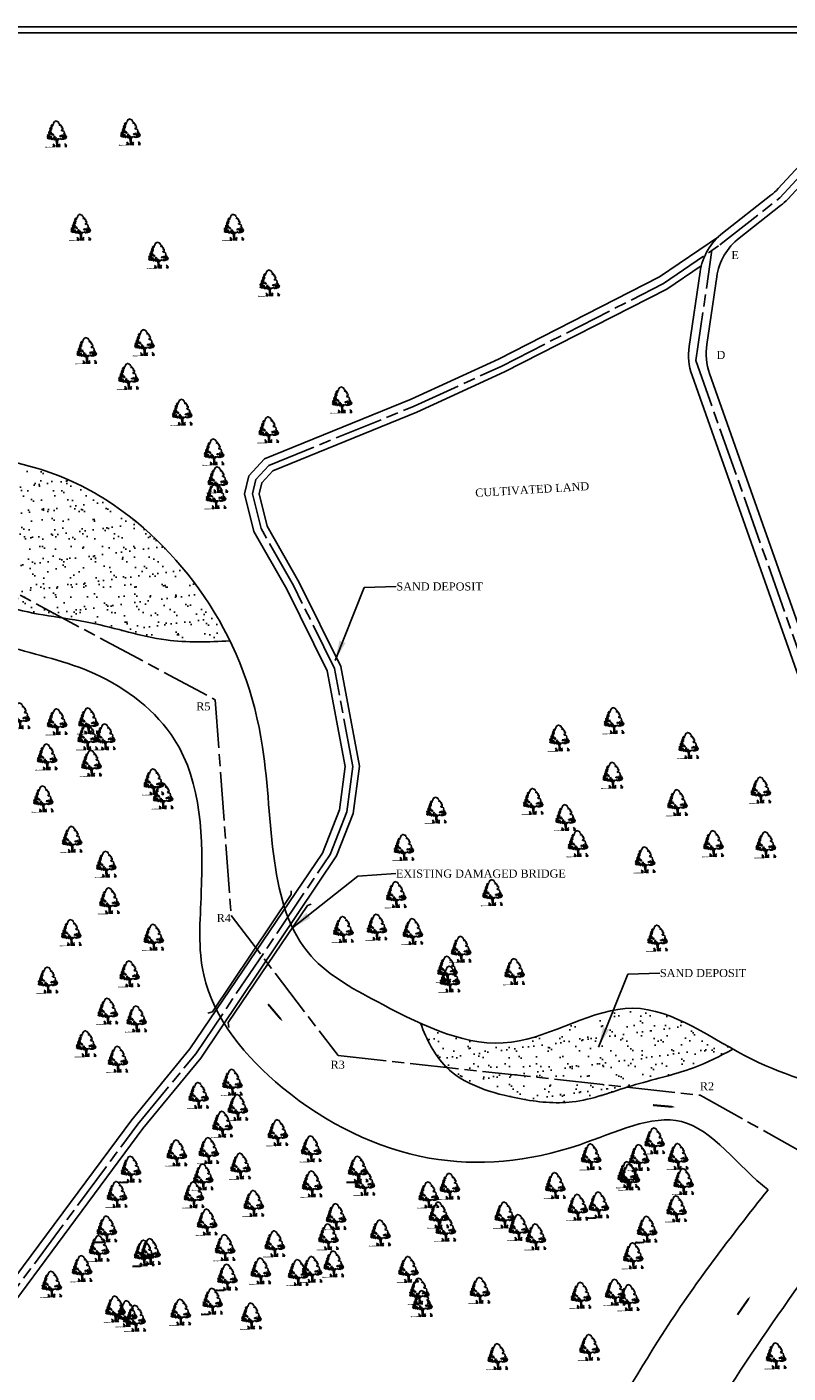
# Model space of a CAD drawing. Header units: metres. Extents: x 2367 to 3803, y 2055 to 3065.
# Tile 3 of 5: x 2754 to 3131, y 2398 to 3065. Entities that reach past the tile are written whole.
import ezdxf

# ---------------------------------------------------------------- set-up
doc = ezdxf.new("R2010")
doc.units = ezdxf.units.M
doc.header["$MEASUREMENT"] = 0
doc.linetypes.add('ACAD_ISO08W100', pattern=[36, 24, -3, 6, -3])
doc.layers.add('SECTION', color=7, linetype='Continuous')
doc.styles.get("Standard").update_dxf_attribs({"font": 'times.ttf'})
doc.dimstyles.get("Standard").update_dxf_attribs({"dimtxt": 2.851, "dimasz": 2, "dimexe": 3, "dimexo": 5, "dimgap": 0.09, "dimtad": 0, "dimdec": 4, "dimzin": 0, "dimdsep": 46, "dimtxsty": 'Standard', "dimcen": 0.09, "dimadec": 0, "dimazin": 0, "dimtfac": 1, "dimtdec": 4, "dimtofl": 0, "dimtmove": 0, "dimatfit": 3, "dimfxl": 0, "dimtolj": 1, "dimtzin": 0, "dimarcsym": 0})
pattern_1 = [(37.5, (-3867.753, 697.143), (-0.314967, 9.634119), [0, -7.6, 0, -8.5, 0, -8.125]), (7.5, (-3867.753, 697.143), (8.848884, 14.11073), [0, -4.1, 0, -6.85, 0, -2.625]), (327.5, (-3873.903, 697.143), (15.570709, 0.028295), [0, -2.5, 0, -9, 0, -11.75]), (317.5, (-3873.903, 697.143), (15.030633, 4.388378), [0, -1.25, 0, -5.9, 0, -6.75])]

# ---------------------------------------------------------------- blocks, each defined once
blk = doc.blocks.new('A$C16861002')
h = blk.add_hatch()
h.set_pattern_fill('AR-SAND,_O', color=86, scale=0.0125, angle=-7.1637)
h.set_pattern_definition([(30.3363, (-626.73594, 51.387482), (0.0022222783, 0.0239954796), [0, -0.019, 0, -0.02125, 0, -0.0203125]), (0.3363, (-626.73594, 51.387482), (0.0263487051, 0.0322427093), [0, -0.01025, 0, -0.017125, 0, -0.0065625]), (320.3363, (-626.751195, 51.3894), (0.03863172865, -0.00478416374), [0, -0.00625, 0, -0.0225, 0, -0.029375]), (310.3363, (-626.751195, 51.3894), (0.0386513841, 0.0061993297), [0, -0.003125, 0, -0.01475, 0, -0.016875])])
edge = h.paths.add_edge_path()
edge.add_spline(control_points=[(0.63, 0.14), (0.62, 0.15), (0.59, 0.15), (0.51, 0.16), (0.38, 0.17), (0.24, 0.2), (0.12, 0.19), (0.01, 0.25), (-0.01, 0.21), (-0.02, 0.2)], knot_values=[0.028153, 0.028153, 0.028153, 0.028153, 0.042705, 0.440186, 0.998352, 1.57343, 2.182336, 2.529485, 2.667956, 2.667956, 2.667956, 2.667956], degree=3, periodic=0)
edge.add_line((-0.02, 0.2), (0.62, 0.12))
edge.add_arc((0.44, 0.18), 0.185, 342.7907, 350.3646)
at = {"color": 86}
for p, q in [((0.93, 0.56), (0.91, 0.37)), ((0.93, 0.24), (0.91, 0.1)), ((0.93, 0.38), (0.92, 0.23)), ((0.94, 0.66), (0.93, 0.56)), ((0.95, 0.55), (0.97, 0.67)), ((0.96, 0.49), (0.95, 0.38)), ((0.99, 0.67), (0.97, 0.5))]:
    blk.add_line(p, q, dxfattribs=at)
for points in [[(0.99, 2.08), (1.03, 2.07), (1.04, 2.08), (1.03, 2.09), (1.06, 2.12), (1.13, 2.09), (1.13, 2.08), (1.15, 2.08), (1.17, 2.05), (1.19, 2.05), (1.24, 2.03)], [(0.99, 2.08), (0.97, 2.08), (0.87, 1.96), (0.85, 1.88), (0.83, 1.86), (0.76, 1.85)], [(1.59, 1.09), (1.6, 1.09), (1.59, 1.21), (1.54, 1.27), (1.46, 1.27), (1.4, 1.32), (1.42, 1.35), (1.51, 1.37), (1.53, 1.41), (1.53, 1.5), (1.47, 1.5), (1.45, 1.55), (1.5, 1.61), (1.48, 1.61), (1.47, 1.65), (1.43, 1.65), (1.41, 1.65), (1.44, 1.68), (1.41, 1.72), (1.41, 1.76), (1.34, 1.75), (1.31, 1.74), (1.31, 1.78), (1.37, 1.8), (1.31, 1.89), (1.27, 1.92), (1.28, 1.99), (1.24, 2.02), (1.24, 2.03)], [(0.86, 0.1), (0.89, 0.26), (0.9, 0.43), (0.9, 0.59), (0.93, 0.67)], [(1, 0.66), (0.98, 0.5), (0.97, 0.36), (0.95, 0.18), (0.93, 0.09)], [(1.3, 0.65), (1.36, 0.63), (1.4, 0.64), (1.47, 0.62), (1.53, 0.65), (1.56, 0.64), (1.56, 0.68), (1.62, 0.65), (1.69, 0.68)], [(1.58, 1), (1.58, 0.96), (1.66, 0.92), (1.68, 0.85), (1.68, 0.81), (1.73, 0.79), (1.69, 0.68)]]:
    blk.add_lwpolyline(points, dxfattribs=at)
for points in [[(0.27, 1.12), (0.28, 1.08), (0.33, 1.12), (0.37, 1.1), (0.36, 1.14), (0.33, 1.13)], [(0.41, 1.08), (0.37, 1.06), (0.39, 1.02)], [(0.41, 1.26), (0.38, 1.23), (0.43, 1.21)], [(0.51, 1.32), (0.45, 1.37), (0.41, 1.34), (0.41, 1.3)], [(0.42, 1.15), (0.44, 1.09), (0.53, 1.13), (0.46, 1.14), (0.45, 1.18)], [(0.51, 1.2), (0.48, 1.17), (0.52, 1.16)], [(0.59, 1.49), (0.51, 1.48), (0.49, 1.44), (0.52, 1.43), (0.54, 1.39), (0.5, 1.37), (0.56, 1.37), (0.56, 1.41), (0.6, 1.43), (0.6, 1.45), (0.56, 1.46)], [(0.51, 1.3), (0.49, 1.24), (0.57, 1.2), (0.6, 1.22), (0.54, 1.25)], [(0.58, 1.57), (0.57, 1.55), (0.53, 1.58)], [(0.59, 1.34), (0.55, 1.32), (0.57, 1.3), (0.61, 1.31)], [(0.61, 1.68), (0.58, 1.64), (0.61, 1.59)], [(0.65, 1.56), (0.6, 1.52), (0.66, 1.48), (0.67, 1.51), (0.65, 1.52)], [(0.65, 1.2), (0.61, 1.18), (0.62, 1.11), (0.65, 1.11), (0.64, 1.15), (0.66, 1.15), (0.69, 1.13), (0.71, 1.15)], [(0.71, 1.74), (0.71, 1.69), (0.64, 1.7), (0.69, 1.72), (0.68, 1.76)], [(0.66, 1.81), (0.71, 1.82), (0.65, 1.78)], [(0.7, 1.64), (0.66, 1.62), (0.69, 1.59)], [(0.69, 1.1), (0.71, 1.05), (0.75, 1.08)], [(0.74, 1.88), (0.72, 1.85), (0.75, 1.86)], [(0.79, 1.81), (0.74, 1.78), (0.78, 1.76)], [(1.63, 1.07), (1.59, 1.08), (1.56, 1.02), (1.58, 1.01), (1.6, 1.04)], [(0.28, 0.91), (0.23, 0.89), (0.27, 0.87)], [(0.26, 1.04), (0.3, 0.93), (0.35, 0.97)], [(0.32, 0.86), (0.29, 0.84), (0.34, 0.82), (0.36, 0.84)], [(0.35, 0.92), (0.31, 0.9), (0.38, 0.86), (0.4, 0.88)], [(0.45, 1.02), (0.39, 0.98), (0.4, 0.94), (0.46, 0.96)], [(0.44, 0.86), (0.39, 0.81), (0.44, 0.81), (0.48, 0.78)], [(0.47, 0.86), (0.5, 0.82), (0.55, 0.86)], [(0.48, 0.95), (0.5, 0.89), (0.57, 0.97), (0.52, 0.94)], [(0.58, 0.87), (0.54, 0.83), (0.58, 0.72), (0.67, 0.76), (0.61, 0.78), (0.64, 0.81)], [(0.68, 0.81), (0.71, 0.73), (0.74, 0.8)], [(0.72, 0.89), (0.75, 0.84), (0.82, 0.84), (0.8, 0.87), (0.75, 0.88)], [(0.79, 0.76), (0.73, 0.71), (0.76, 0.67), (0.79, 0.69), (0.77, 0.71)], [(0.81, 0.98), (0.78, 0.93), (0.85, 0.93)], [(0.85, 0.75), (0.81, 0.68), (0.89, 0.69)], [(0.86, 0.85), (0.85, 0.81), (0.89, 0.79), (0.93, 0.81)], [(0.92, 0.66), (0.96, 0.74), (1.04, 0.69), (0.97, 0.7)], [(1.05, 0.67), (1.02, 0.64), (1.07, 0.63)], [(1.06, 0.71), (1.11, 0.66), (1.12, 0.7)], [(1.19, 0.7), (1.22, 0.68), (1.25, 0.73)], [(1.22, 0.93), (1.23, 0.89), (1.28, 0.9), (1.3, 0.86), (1.33, 0.94), (1.28, 0.92)], [(1.32, 0.7), (1.28, 0.66), (1.35, 0.66)], [(1.35, 0.9), (1.39, 0.85), (1.46, 0.85)], [(1.37, 0.72), (1.43, 0.66), (1.48, 0.69), (1.53, 0.67), (1.52, 0.74), (1.47, 0.71)], [(1.39, 0.95), (1.42, 0.9), (1.44, 0.96)], [(1.5, 0.85), (1.55, 0.81), (1.49, 0.81)], [(1.58, 0.95), (1.51, 0.91), (1.52, 0.88), (1.58, 0.85), (1.63, 0.88), (1.56, 0.89), (1.61, 0.93)], [(1.57, 0.74), (1.56, 0.7), (1.61, 0.68), (1.61, 0.74)], [(1.65, 1.02), (1.6, 1), (1.61, 0.96)], [(1.61, 0.82), (1.62, 0.77), (1.66, 0.82)], [(1.67, 0.75), (1.65, 0.72), (1.69, 0.69)]]:
    blk.add_lwpolyline(points, close=True, dxfattribs=at)
for centre, radius, start, end in [((0.35, 0.21), 0.324, 343.8213, 33.8793), ((0.57, 0.19), 0.128, 354.9817, 66.5193), ((0.54, 0.16), 0.113, 338.4127, 44.178), ((0.44, 0.18), 0.185, 343.4617, 20.2712), ((0.31, 0.26), 0.391, 338.8097, 11.1779), ((0.75, 0.11), 0.0708, 83.2374, 178.7654), ((0.84, 0.14), 0.144, 124.1986, 191.1044), ((0.96, 0.09), 0.0708, 346.9072, 82.4352), ((0.88, 0.14), 0.144, 334.5682, 41.474), ((1.42, 0.12), 0.391, 154.4947, 186.8629), ((1.16, 0.12), 0.128, 99.1533, 170.6909), ((1.37, 0.08), 0.324, 131.7933, 181.8513), ((1.18, 0.08), 0.113, 121.4946, 187.2599), ((1.27, 0.07), 0.185, 145.4014, 182.2109), ((1.25, 0.1), 0.324, 343.8213, 33.8793), ((1.47, 0.08), 0.128, 354.9817, 66.5193), ((1.44, 0.05), 0.113, 338.4127, 44.178), ((1.35, 0.06), 0.185, 343.4617, 20.2712), ((1.21, 0.14), 0.391, 338.8097, 11.1779), ((1.65, 0), 0.0708, 83.2374, 178.7654), ((1.74, 0.03), 0.144, 124.1986, 191.1044)]:
    blk.add_arc(centre, radius, start, end, dxfattribs=at)
for points, start_tangent, end_tangent in [([(0.76, 0.18), (0.76, 0.19), (0.76, 0.2), (0.77, 0.19), (0.77, 0.19), (0.77, 0.18), (0.77, 0.18), (0.77, 0.17), (0.76, 0.17), (0.76, 0.18), (0.76, 0.18)], (-0.533022, 0.846101), (-0.533022, 0.846101)), ([(0.76, 0.26), (0.76, 0.27), (0.76, 0.27), (0.76, 0.27), (0.76, 0.27), (0.77, 0.26), (0.77, 0.26), (0.76, 0.26), (0.76, 0.26), (0.76, 0.26), (0.76, 0.26)], (-0.533022, 0.846101), (-0.533022, 0.846101)), ([(0.97, 0.16), (0.97, 0.17), (0.97, 0.17), (0.96, 0.17), (0.96, 0.17), (0.95, 0.16), (0.95, 0.16), (0.95, 0.15), (0.96, 0.15), (0.97, 0.15), (0.97, 0.16)], (0.725822, 0.687882), (0.725822, 0.687882)), ([(0.99, 0.23), (0.99, 0.24), (0.99, 0.24), (0.98, 0.24), (0.98, 0.24), (0.98, 0.24), (0.98, 0.23), (0.98, 0.23), (0.98, 0.23), (0.99, 0.23), (0.99, 0.23)], (0.725822, 0.687882), (0.725822, 0.687882)), ([(1.66, 0.15), (1.66, 0.16), (1.66, 0.16), (1.67, 0.16), (1.67, 0.15), (1.67, 0.15), (1.67, 0.15), (1.67, 0.14), (1.66, 0.14), (1.66, 0.15), (1.66, 0.15)], (-0.533022, 0.846101), (-0.533022, 0.846101)), ([(1.66, 0.07), (1.66, 0.08), (1.67, 0.08), (1.67, 0.08), (1.67, 0.08), (1.68, 0.07), (1.68, 0.07), (1.67, 0.06), (1.67, 0.06), (1.66, 0.07), (1.66, 0.07)], (-0.533022, 0.846101), (-0.533022, 0.846101))]:
    blk.add_spline(points, degree=3, dxfattribs=dict(at, start_tangent=start_tangent, end_tangent=end_tangent))

msp = doc.modelspace()

# ---------------------------------------------------------------- hatches: boundary and pattern name
at = {"linetype": 'Continuous'}
h = msp.add_hatch(dxfattribs=at)
h.set_pattern_fill('AR-SAND', color=0, scale=5)
h.set_pattern_definition(pattern_1)
edge = h.paths.add_edge_path()
edge.add_spline(control_points=[(2641.75098, 2960.10152), (2635.5178, 2952.73554), (2625.22933, 2941.68631), (2606.20443, 2932.21797), (2590.78375, 2918.21986), (2596.30177, 2895.84973), (2602.93533, 2874.29773), (2619.85071, 2850.63576), (2653.50704, 2848.73885), (2663.70151, 2810.08717), (2705.14446, 2798.78191), (2741.36248, 2774.71732), (2784.5365, 2771.82353), (2820.26943, 2759.6528), (2843.67984, 2760.25925), (2854.33036, 2760.97763)], knot_values=[8.062313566, 8.062313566, 8.062313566, 8.062313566, 36.44253667, 53.03437315, 72.713884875, 91.838633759, 115.797393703, 142.876509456, 172.428381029, 203.201804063, 244.83497221, 291.131147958, 333.100453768, 371.479688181, 403.200027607, 403.200027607, 403.200027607, 403.200027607], degree=3, periodic=0)
edge.add_spline(control_points=[(2854.33036, 2760.97763), (2851.28521, 2767.23154), (2836.13202, 2794.12361), (2804.05176, 2827.46184), (2742.06474, 2856.39654), (2663.16176, 2855.37654), (2649.4576, 2921.24537), (2644.58521, 2950.12299), (2641.75098, 2960.10152)], knot_values=[182.657769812, 182.657769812, 182.657769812, 182.657769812, 203.676095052, 275.762441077, 314.805473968, 411.478433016, 465.118131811, 496.531711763, 496.531711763, 496.531711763, 496.531711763], degree=3, periodic=0)
h = msp.add_hatch(dxfattribs=at)
h.set_pattern_fill('AR-SAND', color=0, scale=5)
h.set_pattern_definition(pattern_1)
edge = h.paths.add_edge_path()
edge.add_spline(control_points=[(3103.81727, 2558.52248), (3087.49151, 2567.7342), (3052.02608, 2591.36031), (2999.01071, 2553.81193), (2963.70871, 2564.66789), (2948.84666, 2571.36413)], knot_values=[720.226037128, 720.226037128, 720.226037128, 720.226037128, 774.146285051, 836.639001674, 883.361502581, 883.361502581, 883.361502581, 883.361502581], degree=3, periodic=0)
edge.add_spline(control_points=[(2948.84666, 2571.36413), (2952.06049, 2563.19521), (2961.61763, 2543.45591), (2993.70341, 2533.80237), (3025.77566, 2530.22974), (3053.88154, 2541.43092), (3081.42656, 2547.05776), (3097.41351, 2555.07602), (3103.81727, 2558.52248)], knot_values=[8.463074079, 8.463074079, 8.463074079, 8.463074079, 33.791890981, 73.55213128, 99.743730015, 130.248111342, 162.141163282, 183.847226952, 183.847226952, 183.847226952, 183.847226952], degree=3, periodic=0)

# ---------------------------------------------------------------- linework, layer by layer
at = {"color": 0, "linetype": 'Continuous'}
for p, q in [((3803.09926, 3065.27047), (2367.0112, 3065.27047)), ((3800.09926, 3062.27047), (2370.0112, 3062.27047)), ((2900.30305, 2655.73011), (2834.52118, 2558.62313)), ((2839.882, 2554.12123), (2907.27678, 2654.33655)), ((2884.75514, 2635.19533), (2884.7163, 2637.07058)), ((2845.74433, 2576.99192), (2884.75514, 2635.19533)), ((2853.53699, 2571.73387), (2892.90731, 2629.6947)), ((2892.90731, 2629.6947), (2894.66078, 2630.36061)), ((2845.74433, 2576.99192), (2843.43111, 2576.30542)), ((2853.53699, 2571.73387), (2853.76624, 2569.33185))]:
    msp.add_line(p, q, dxfattribs=at)
at = {"color": 0, "linetype": 'ACAD_ISO08W100'}
for p, q in [((3085.39027, 2899.98344), (3093.39772, 2954.5255)), ((2663.0774, 2830.27243), (2847.02256, 2731.74945)), ((2847.02256, 2731.74945), (2854.92348, 2624.75541)), ((2837.39305, 2556.2114), (2904.03898, 2654.98356)), ((2854.92348, 2624.75541), (2908.03144, 2555.35814)), ((2908.03144, 2555.35814), (3087.5275, 2535.68405)), ((3087.5275, 2535.68405), (3139.81418, 2506.54897))]:
    msp.add_line(p, q, dxfattribs=at)
at = {"color": 0, "linetype": 'Continuous'}
for points in [[(3090.15731, 2129.56446), (3142.96291, 2128.51259, 0.413360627), (3173.55256, 2157.8218), (3184.21385, 2624.72679, 0.116579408), (3181.3464, 2638.22759), (3149.8179, 2704.95705), (3083.50842, 2892.55465, -0.121982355), (3082.11164, 2906.91013), (3087.52929, 2943.81199, -0.192405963), (3098.70658, 2963.06751), (3122.6641, 2981.84188, 0.040247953), (3126.20817, 2985.11154), (3147.49417, 3008.18161), (3185.80989, 3038.80571), (3199.34377, 3045.85582)], [(3257.26633, 2126.23571), (3211.44962, 2127.14836, -0.415067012), (3182.0549, 2157.82725), (3192.7575, 2626.54139, 0.116579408), (3189.89005, 2640.04219), (3157.68793, 2708.19736), (3092.22404, 2893.40268, -0.121982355), (3090.82725, 2907.75815), (3095.76191, 2941.37017, -0.192405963), (3106.93921, 2960.62569), (3127.42605, 2976.68026, 0.040247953), (3130.97013, 2979.94992), (3152.27904, 3003.04482), (3189.64809, 3032.91229), (3203.85558, 3040.31331)]]:
    msp.add_lwpolyline(points, format="xyb", dxfattribs=at)
at = {"color": 0, "linetype": 'ACAD_ISO08W100'}
for points in [[(2904.03898, 2654.98356), (2912.37747, 2676.19043), (2915.28752, 2698.68627), (2906.18703, 2747.23104), (2885.89677, 2788.36904), (2869.80011, 2816.58875), (2865.53419, 2833.8418), (2867.19951, 2840.85917), (2873.73434, 2847.92615), (2945.75734, 2877.24387), (2989.18404, 2897.17972), (3069.36218, 2938.0727), (3097.25702, 2957.16727), (3127.11899, 2980.56868), (3150.0575, 3005.42976), (3187.86607, 3035.64852), (3200.56829, 3042.26541)], [(3085.39027, 2899.98344), (3153.75292, 2706.57721), (3188.64755, 2632.72338)], [(2385.52872, 2088.75535), (2423.10168, 2105.27341), (2486.13105, 2136.52806), (2532.73295, 2159.63675), (2567.17822, 2185.07295), (2592.23509, 2219.79208), (2631.12024, 2273.67188), (2668.71621, 2327.24554), (2735.93299, 2423.26732), (2808.6654, 2521.25817), (2837.39305, 2556.2114)]]:
    msp.add_lwpolyline(points, dxfattribs=at)
at = {"color": 0, "linetype": 'Continuous'}
for points in [[(2900.30305, 2655.73011), (2908.71793, 2677.13125), (2911.49236, 2698.57871), (2902.5961, 2746.03402), (2882.58352, 2786.60905), (2866.28474, 2815.18309), (2861.67574, 2833.82369), (2863.77808, 2842.68257), (2871.5476, 2851.0848), (2944.26745, 2880.68618), (2987.54918, 2900.55548), (3067.44325, 2941.30357), (3096.63447, 2961.28554)], [(2907.27678, 2654.33655), (2915.54907, 2675.37505), (2918.57666, 2698.77949), (2909.29916, 2748.26847), (2888.76826, 2789.89437), (2872.84677, 2817.80698), (2868.87818, 2833.8575), (2870.16475, 2839.27888), (2875.62951, 2845.18866), (2947.04858, 2874.26054), (2990.60091, 2894.25407), (3071.02526, 2935.27261), (3087.97942, 2946.87808)], [(2384.51712, 2092.40701), (2421.51326, 2108.67148), (2484.46509, 2139.88768), (2530.77105, 2162.84962), (2564.47986, 2187.74198), (2589.19429, 2221.98663), (2628.06492, 2275.84631), (2665.64537, 2329.39786), (2732.89076, 2425.46051), (2805.70946, 2523.56762), (2834.52118, 2558.62313)], [(2434.15922, 2107.12893), (2487.57487, 2133.61638), (2534.43327, 2156.85226), (2569.5168, 2182.75978), (2594.87045, 2217.89014), (2633.76819, 2271.78738), (2671.3776, 2325.3802), (2738.56958, 2421.36656), (2811.2272, 2519.25664), (2839.882, 2554.12123)]]:
    msp.add_lwpolyline(points, dxfattribs=at)
at = {"color": 0}
for points in [[(2880.46062, 2572.34995, 0, 2, 0), (2877.98764, 2575.27009, 1, 1, 0), (2873.28408, 2580.82414, 1, 1, 0)], [(3075.1771, 2529.79933, 0, 2, 0), (3071.36557, 2530.13846, 1, 1, 0), (3064.11608, 2530.78348, 1, 1, 0)], [(3112.38546, 2435.96552, 0, 2, 0), (3110.19835, 2432.82555, 1, 1, 0), (3106.03851, 2426.85339, 1, 1, 0)]]:
    msp.add_lwpolyline(points, format="xyseb", dxfattribs=at)
at = {"color": 0, "linetype": 'Continuous'}
for points, knots in [([(2541.24964, 3034.5161), (2543.10663, 3030.00447), (2551.28057, 3017.93599), (2562.44081, 2995.50298), (2591.25496, 2996.74714), (2598.97765, 2974.16047), (2577.94434, 2955.06827), (2570.88933, 2921.23836), (2580.97663, 2887.66172), (2586.14797, 2849.8468), (2628.43204, 2831.88851), (2652.58603, 2791.18082), (2698.89711, 2774.61744), (2741.85179, 2757.44691), (2790.25892, 2747.36922), (2839.92497, 2709.20343), (2841.662, 2647.971), (2836.62626, 2585.23335), (2880.9608, 2531.88388), (2950.5262, 2497.82781), (3019.46505, 2504.0345), (3082.56572, 2535.89294), (3106.01894, 2500.54566), (3121.24475, 2488.83101)], [82.735819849, 82.735819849, 82.735819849, 82.735819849, 97.576772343, 123.525625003, 153.499483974, 165.741030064, 184.435689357, 230.020445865, 261.417191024, 290.790818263, 337.36255257, 384.160751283, 427.718829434, 479.224193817, 524.184074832, 575.561642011, 652.433182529, 693.317836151, 761.526736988, 842.224162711, 917.101992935, 968.901822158, 1023.571815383, 1023.571815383, 1023.571815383, 1023.571815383]), ([(2597.85061, 3033.17449), (2600.31096, 3022.45478), (2616.20059, 3003.76158), (2640.68788, 2974.31312), (2647.80879, 2929.17037), (2663.16176, 2855.37654), (2742.06474, 2856.39654), (2804.05176, 2827.46184), (2849.41496, 2780.31981), (2878.83202, 2701.44432), (2870.98515, 2612.34305), (2937.10595, 2576.58479), (2992.59628, 2549.26887), (3055.35314, 2593.71672), (3111.55708, 2548.98564), (3160.13557, 2538.22257), (3203.08918, 2513.71901), (3225.52376, 2538.17249), (3244.4303, 2558.05054), (3233.09591, 2597.00215), (3274.2951, 2615.74326), (3314.49591, 2634.18906), (3348.33806, 2603.43979), (3391.80703, 2595.3296), (3427.7121, 2569.99385), (3449.44839, 2533.41668), (3482.34502, 2503.11744), (3522.94289, 2486.64235), (3568.1359, 2464.69617), (3597.27512, 2493.79118), (3633.01433, 2513.76421), (3682.39744, 2516.75706), (3721.19162, 2507.78124), (3741.69112, 2505.94864), (3743.29307, 2505.82123)], [97.447771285, 97.447771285, 97.447771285, 97.447771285, 132.402132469, 160.793410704, 214.071349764, 267.711048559, 364.384007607, 403.427040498, 475.513386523, 551.247914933, 657.601032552, 700.487961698, 766.948538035, 829.441254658, 893.599313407, 952.523186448, 990.377000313, 1018.37806549, 1041.2127217, 1069.445833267, 1120.171503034, 1151.300844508, 1196.3422582, 1238.005163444, 1285.075456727, 1321.584222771, 1365.409030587, 1414.867841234, 1457.732893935, 1497.363552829, 1524.217529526, 1581.523765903, 1638.849437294, 1643.702913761, 1643.702913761, 1643.702913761, 1643.702913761]), ([(2641.75098, 2960.10152), (2635.5178, 2952.73554), (2625.22933, 2941.68631), (2606.20443, 2932.21797), (2590.78375, 2918.21986), (2596.30177, 2895.84973), (2602.93533, 2874.29773), (2619.85071, 2850.63576), (2653.50704, 2848.73885), (2663.70151, 2810.08717), (2705.14446, 2798.78191), (2741.36248, 2774.71732), (2784.5365, 2771.82353), (2820.26943, 2759.6528), (2843.67984, 2760.25925), (2854.33036, 2760.97763)], [8.062313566, 8.062313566, 8.062313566, 8.062313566, 36.44253667, 53.03437315, 72.713884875, 91.838633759, 115.797393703, 142.876509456, 172.428381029, 203.201804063, 244.83497221, 291.131147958, 333.100453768, 371.479688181, 403.200027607, 403.200027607, 403.200027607, 403.200027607]), ([(2948.84666, 2571.36413), (2952.06049, 2563.19521), (2961.61763, 2543.45591), (2993.70341, 2533.80237), (3025.77566, 2530.22974), (3053.88154, 2541.43092), (3081.42656, 2547.05776), (3097.41351, 2555.07602), (3103.81727, 2558.52248)], [8.463074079, 8.463074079, 8.463074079, 8.463074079, 33.791890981, 73.55213128, 99.743730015, 130.248111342, 162.141163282, 183.847226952, 183.847226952, 183.847226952, 183.847226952]), ([(2445.14766, 2286.36933), (2448.01234, 2285.66407), (2478.88833, 2278.40374), (2568.99552, 2268.30643), (2693.19312, 2288.42308), (2801.80604, 2212.42536), (2901.36732, 2245.15123), (2982.96036, 2284.6483), (3032.04484, 2353.83383), (3069.6759, 2422.40714), (3102.7176, 2465.51978), (3121.24475, 2488.83101)], [128.826112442, 128.826112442, 128.826112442, 128.826112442, 137.718287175, 224.424988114, 399.93560587, 496.144450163, 590.432234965, 692.710368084, 765.365082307, 839.07669207, 928.117266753, 928.117266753, 928.117266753, 928.117266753]), ([(2444.31049, 2248.24327), (2459.60733, 2245.18747), (2502.36632, 2240.55776), (2571.43063, 2257.96959), (2641.43412, 2236.02944), (2714.09166, 2250.03545), (2768.13417, 2194.25742), (2863.74058, 2198.91517), (2953.91648, 2208.89651), (3020.79626, 2261.07858), (3059.7915, 2318.3496), (3094.41606, 2381.64573), (3131.65664, 2434.61031), (3152.51317, 2464.37179), (3158.96205, 2473.57734)], [99.958800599, 99.958800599, 99.958800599, 99.958800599, 146.455065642, 228.079568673, 306.940592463, 361.783439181, 436.46137842, 512.681343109, 636.882805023, 703.03626455, 759.053307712, 844.037924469, 919.340357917, 953.063399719, 953.063399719, 953.063399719, 953.063399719])]:
    msp.add_open_spline(points, degree=3, knots=knots, dxfattribs=at)

# ---------------------------------------------------------------- block references
at = {"layer": 'SECTION', "color": 0, "linetype": 'ByBlock', "ltscale": 20, "xscale": 6.400800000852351, "yscale": 6.40079999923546, "zscale": 6.4008, "rotation": 7.997271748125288}
for p in [(2763.09633, 3004.30948), (2799.58848, 3005.29491), (2774.93161, 2957.99401), (2850.87468, 2957.99401), (2813.3963, 2944.19792), (2868.62757, 2930.40183), (2777.89045, 2896.89702), (2806.49239, 2900.83877), (2798.60217, 2884.08636), (2904.5045, 2872.45103), (2825.23158, 2866.3485), (2868.14458, 2857.65034), (2841.01193, 2846.63981), (2842.91437, 2832.87553), (2841.99824, 2824.96024), (2744.78285, 2715.86621), (2763.20234, 2712.9115), (2778.7503, 2713.36252), (3039.38307, 2713.44504), (2778.33171, 2705.46338), (2787.09666, 2705.44775), (3012.26019, 2704.8224), (3076.3687, 2701.12696), (2758.23528, 2695.47954), (2780.25978, 2692.36349), (2811.10926, 2683.11651), (3038.76658, 2686.34526), (2756.35144, 2674.64011), (2815.7367, 2676.18128), (3112.19533, 2679.05678), (2951.23381, 2669.09995), (2999.31523, 2673.41128), (3070.82084, 2672.79539), (3015.34232, 2665.40451), (2770.61932, 2654.60499), (2935.20672, 2650.62281), (3021.50659, 2652.47053), (3088.69724, 2652.47053), (3114.66258, 2651.93994), (2787.58651, 2642.27569), (3054.79375, 2644.46379), (2979.12178, 2628.20588), (2789.12899, 2624.16704), (2931.39977, 2627.19073), (2770.23367, 2608.3701), (2905.13729, 2609.95008), (2921.79367, 2611.08867), (2939.61504, 2608.947), (2811.10926, 2606.05835), (3060.95802, 2605.66182), (2963.56243, 2600.11867), (2799.15509, 2587.9497), (2956.78167, 2590.2642), (2990.06882, 2589.03241), (2758.66516, 2584.86738), (2958.01457, 2585.33697), (2788.35775, 2569.45575), (2802.62563, 2565.60284), (2777.56047, 2553.27353), (2793.37084, 2545.56772), (2833.36231, 2527.68047), (2850.11093, 2534.16669), (2852.82485, 2521.7261), (2845.20953, 2513.42385), (2872.67417, 2509.19651), (2889.19805, 2501.21459), (3059.50532, 2505.17609), (2822.57082, 2499.18434), (2838.37265, 2500.33959), (3027.99455, 2497.25894), (3051.89001, 2496.87385), (3071.1672, 2497.42678), (2799.8316, 2491.09761), (2854.17448, 2492.63794), (2912.43709, 2491.11673), (3046.10886, 2488.40203), (2835.6748, 2487.24677), (2889.63224, 2483.78103), (2915.84012, 2484.55119), (2957.95983, 2482.63043), (3010.26567, 2483.01086), (3047.26511, 2487.24677), (3073.88111, 2484.98619), (2792.89659, 2478.58681), (2831.04982, 2478.38986), (2860.72644, 2474.15395), (2947.44378, 2478.38986), (2901.57997, 2467.60755), (2952.51983, 2468.39683), (2985.21403, 2468.37772), (3021.44259, 2472.22853), (3031.84864, 2473.38379), (3070.3897, 2471.45837), (2787.88387, 2461.44622), (2837.60185, 2464.91197), (2955.92286, 2461.83129), (2992.15142, 2462.21639), (3055.75034, 2461.2933), (2871.13256, 2454.12963), (2897.72588, 2457.59538), (2923.54832, 2459.5208), (3000.63042, 2457.59538), (2784.02977, 2451.81915), (2806.38355, 2449.50866), (2809.46685, 2450.27882), (2846.46629, 2452.20424), (3048.91346, 2448.20904), (2775.55077, 2441.807), (2889.63224, 2441.42191), (2900.42373, 2444.11749), (2937.4231, 2441.42191), (2847.62253, 2437.57107), (2864.19517, 2440.65175), (2882.69485, 2439.88158), (2760.51974, 2434.10532), (2942.81888, 2430.63957), (2972.88086, 2431.02467), (3022.98102, 2428.56515), (3039.9391, 2430.10548), (2792.12341, 2421.78269), (2840.2997, 2425.6335), (2944.36049, 2424.47827), (3046.87649, 2427.40989), (2797.90455, 2419.47217), (2802.14409, 2417.16168), (2824.49787, 2420.24233), (2859.57019, 2418.31694), (3027.22056, 2402.7646), (2981.7445, 2398.20511), (3119.75348, 2398.60287)]:
    msp.add_blockref('A$C16861002', p, dxfattribs=at)

# ---------------------------------------------------------------- texts
at = {"color": 0, "char_height": 4, "attachment_point": 1}
for s, width, insert, rotation in [('E', 8.0913997, (3103.02474, 2954.17718), 0.21002502), ('D', 8.0913997, (3095.65737, 2904.6479), 0.21002502), ('CULTIVATED LAND', 72.7976621, (2975.9121, 2836.28679), 3.44995078), ('R5', 8.0913997, (2837.65452, 2730.44849), 0.21002502), ('R4', 8.0913997, (2847.81246, 2625.54697), 0.21002502), ('R3', 8.0913997, (2904.27533, 2552.79698), 0.21002502), ('R2', 8.0913997, (3087.4063, 2542.09764), 0.21002502)]:
    msp.add_mtext_dynamic_manual_height_columns(s, width=width, gutter_width=1, heights=[0], dxfattribs=dict(at, insert=insert, rotation=rotation))
at = {"color": 0, "linetype": 'Continuous', "char_height": 4, "attachment_point": 4}
for s, insert in [('SAND DEPOSIT', (2936.93736, 2787.87981)), ('EXISTING DAMAGED BRIDGE', (2936.70244, 2645.53216)), ('SAND DEPOSIT', (3067.59653, 2596.23982))]:
    msp.add_mtext(s, dxfattribs=dict(at, insert=insert))

# ---------------------------------------------------------------- leaders
at = {"color": 0, "linetype": 'Continuous', "annotation_type": 0, "has_hookline": 1, "hookline_direction": 0}
for points, text_width in [([(2906.49583, 2751.2277), (2921.00105, 2787.37984), (2936.84736, 2787.87981)], 41.32372), ([(2885.40756, 2618.65359), (2917.74435, 2644.22689), (2936.61244, 2645.53216)], 82.09661), ([(3037.155, 2559.5877), (3051.66022, 2595.73985), (3067.50653, 2596.23982)], 41.32372)]:
    msp.add_leader(points, dimstyle='Standard', override={"dimasz": 10}, dxfattribs=dict(at, text_width=text_width))

doc.saveas('drawing.dxf')
